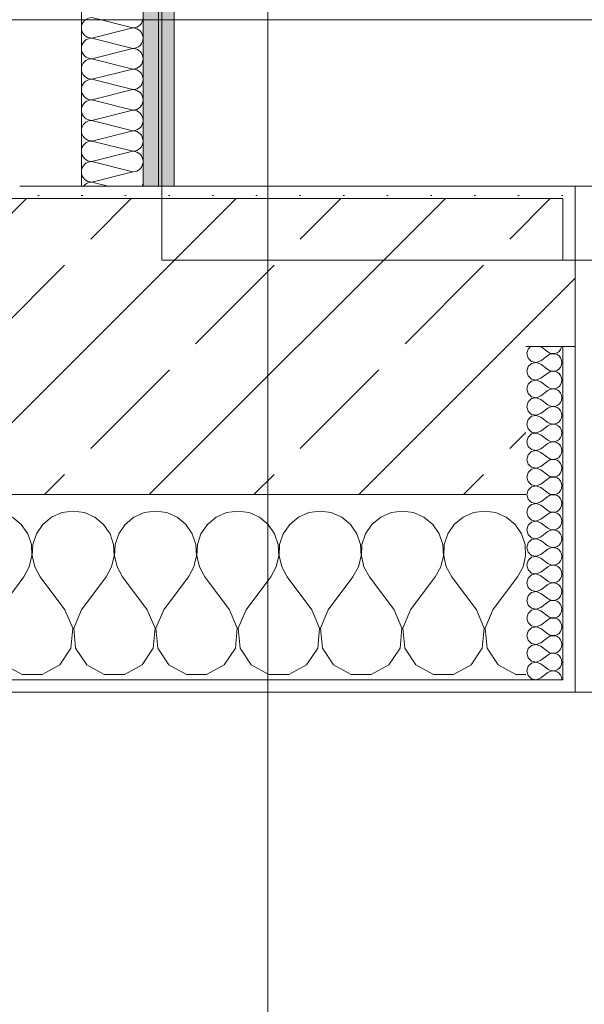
# Model space of a CAD drawing. Header units: metres. Extents: x -3.6 to 84.5, y -11 to 16.8.
# Tile 213 of 256: x 40.29 to 40.747, y -0.408 to 0.39. Entities that reach past the tile are written whole.
import ezdxf

# ---------------------------------------------------------------- set-up
doc = ezdxf.new("R2010")
doc.units = ezdxf.units.M
doc.header["$MEASUREMENT"] = 0
for name, color, linetype in [('154 - Bemaßung_ Beschriftung.Ausbau - Deckenspiegel', 7, 'Continuous'), ('604 - Struktur.Wand Aussen', 7, 'Continuous'), ('607 - Struktur.Stütze', 7, 'Continuous'), ('608 - Struktur.Träger', 7, 'Continuous'), ('Neubau_401 - Zone.Raum_ Raumbegrenzung_ Whg.', 7, 'Continuous'), ('Neubau_606 - Struktur.Wand Innen Ausbau', 7, 'Continuous'), ('Neubau_653 - Abdeckung.TB Verkofferung', 7, 'Continuous')]:
    doc.layers.add(name, color=color, linetype=linetype)
doc.styles.add('ERSTELLTER_STIL_2', font='txt')
doc.dimstyles.new('ERSTELLTER_STIL__2', dxfattribs={"dimtxt": 0.1, "dimasz": 0.0532, "dimexe": 0.18, "dimexo": 0.0625, "dimgap": 0, "dimtad": 1, "dimtih": 1, "dimtoh": 1, "dimzin": 0, "dimdsep": 46, "dimtxsty": 'ERSTELLTER_STIL_2', "dimblk": 'ARROWHEAD_2', "dimblk1": 'ARROWHEAD_2', "dimblk2": 'ARROWHEAD_2', "dimcen": 0.09, "dimse1": 1, "dimse2": 1, "dimclrd": 7, "dimclre": 7, "dimclrt": 7, "dimazin": 0, "dimtfac": 1, "dimtdec": 4, "dimtmove": 0, "dimatfit": 3, "dimfxl": 1, "dimtolj": 1, "dimtzin": 0, "dimarcsym": 0})
pattern_1 = [(45, (0, 0), (-0.01767767, 0.01767767), [0, -0.025])]
pattern_2 = [(0, (0, 0), (0, 0.08660254), [0, -0.05]), (0, (0.025, 0.0433), (0, 0.08660254), [0, -0.05])]

# ---------------------------------------------------------------- blocks, each defined once
blk = doc.blocks.new('*X6')
at = {"layer": 'Neubau_606 - Struktur.Wand Innen Ausbau', "color": 7, "linetype": 'Continuous', "lineweight": 5}
for p, q in [((40.38166, 0.38332), (40.34833, 0.39165)), ((40.38166, 0.38332), (40.34833, 0.37499)), ((40.38166, 0.36665), (40.34833, 0.37499)), ((40.38166, 0.36665), (40.34833, 0.35832)), ((40.38166, 0.34999), (40.34833, 0.35832)), ((40.38166, 0.34999), (40.34833, 0.34165)), ((40.38166, 0.33332), (40.34833, 0.34165)), ((40.38166, 0.33332), (40.34833, 0.32499)), ((40.38166, 0.31665), (40.34833, 0.32499)), ((40.38166, 0.31665), (40.34833, 0.30832)), ((40.38166, 0.29999), (40.34833, 0.30832)), ((40.38166, 0.29999), (40.34833, 0.29165)), ((40.38166, 0.28332), (40.34833, 0.29165)), ((40.38166, 0.28332), (40.34833, 0.27499)), ((40.38166, 0.26665), (40.34833, 0.27499)), ((40.38166, 0.26665), (40.34833, 0.25832)), ((40.36161, 0.255), (40.34833, 0.25832))]:
    blk.add_line(p, q, dxfattribs=at)
for centre, start, end in [((40.34833, 0.38332), 89.99998, 179.99998), ((40.38166, 0.39165), 269.99998, 359.99998), ((40.34833, 0.38332), 179.99998, 269.99998), ((40.38166, 0.37499), 359.99998, 89.99998), ((40.34833, 0.36665), 89.99998, 179.99998), ((40.38166, 0.37499), 269.99998, 359.99998), ((40.34833, 0.36665), 179.99998, 269.99998), ((40.38166, 0.35832), 359.99998, 89.99998), ((40.34833, 0.34999), 89.99998, 179.99998), ((40.38166, 0.35832), 269.99998, 359.99998), ((40.34833, 0.34999), 179.99998, 269.99998), ((40.38166, 0.34165), 359.99998, 89.99998), ((40.34833, 0.33332), 89.99998, 179.99998), ((40.38166, 0.34165), 269.99998, 359.99998), ((40.34833, 0.33332), 179.99998, 269.99998), ((40.38166, 0.32499), 359.99998, 89.99998), ((40.34833, 0.31665), 89.99998, 179.99998), ((40.38166, 0.32499), 269.99998, 359.99998), ((40.34833, 0.31665), 179.99998, 269.99998), ((40.38166, 0.30832), 359.99998, 89.99998), ((40.34833, 0.29999), 89.99998, 179.99998), ((40.38166, 0.30832), 269.99998, 359.99998), ((40.34833, 0.29999), 179.99998, 269.99998), ((40.38166, 0.29165), 359.99998, 89.99998), ((40.34833, 0.28332), 89.99998, 179.99998), ((40.38166, 0.29165), 269.99998, 359.99998), ((40.34833, 0.28332), 179.99998, 269.99998), ((40.38166, 0.27499), 359.99998, 89.99998), ((40.34833, 0.26665), 89.99998, 179.99998), ((40.38166, 0.27499), 269.99998, 359.99998), ((40.34833, 0.26665), 179.99998, 269.99998), ((40.34833, 0.24999), 89.99998, 143.02354), ((40.38166, 0.25832), 336.51482, 359.99998)]:
    blk.add_arc(centre, 0.00833, start, end, dxfattribs=at)
blk = doc.blocks.new('*X97')
at = {"layer": '604 - Struktur.Wand Aussen', "color": 7, "linetype": 'Continuous', "lineweight": 5}
for p, q in [((40.29127, -0.01918), (40.28419, -0.01331)), ((40.31581, -0.01331), (40.30873, -0.01918)), ((40.32422, -0.0096), (40.31581, -0.01331)), ((40.33333, -0.00833), (40.32422, -0.0096)), ((40.34244, -0.0096), (40.33333, -0.00833)), ((40.35086, -0.01331), (40.34244, -0.0096)), ((40.35794, -0.01918), (40.35086, -0.01331)), ((40.38248, -0.01331), (40.37539, -0.01918)), ((40.39089, -0.0096), (40.38248, -0.01331)), ((40.4, -0.00833), (40.39089, -0.0096)), ((40.40911, -0.0096), (40.4, -0.00833)), ((40.41752, -0.01331), (40.40911, -0.0096)), ((40.42461, -0.01918), (40.41752, -0.01331)), ((40.44914, -0.01331), (40.44206, -0.01918)), ((40.45756, -0.0096), (40.44914, -0.01331)), ((40.46667, -0.00833), (40.45756, -0.0096)), ((40.47578, -0.0096), (40.46667, -0.00833)), ((40.48419, -0.01331), (40.47578, -0.0096)), ((40.49127, -0.01918), (40.48419, -0.01331)), ((40.51581, -0.01331), (40.50873, -0.01918)), ((40.52422, -0.0096), (40.51581, -0.01331)), ((40.53333, -0.00833), (40.52422, -0.0096)), ((40.54244, -0.0096), (40.53333, -0.00833)), ((40.55086, -0.01331), (40.54244, -0.0096)), ((40.55794, -0.01918), (40.55086, -0.01331)), ((40.58248, -0.01331), (40.57539, -0.01918)), ((40.59089, -0.0096), (40.58248, -0.01331)), ((40.6, -0.00833), (40.59089, -0.0096)), ((40.60911, -0.0096), (40.6, -0.00833)), ((40.61752, -0.01331), (40.60911, -0.0096)), ((40.62461, -0.01918), (40.61752, -0.01331)), ((40.64914, -0.01331), (40.64206, -0.01918)), ((40.65756, -0.0096), (40.64914, -0.01331)), ((40.66667, -0.00833), (40.65756, -0.0096)), ((40.67578, -0.0096), (40.66667, -0.00833)), ((40.68419, -0.01331), (40.67578, -0.0096)), ((40.69127, -0.01918), (40.68419, -0.01331)), ((40.29648, -0.02676), (40.29127, -0.01918)), ((40.30873, -0.01918), (40.30352, -0.02676)), ((40.36315, -0.02676), (40.35794, -0.01918)), ((40.37539, -0.01918), (40.37019, -0.02676)), ((40.42981, -0.02676), (40.42461, -0.01918)), ((40.44206, -0.01918), (40.43685, -0.02676)), ((40.49648, -0.02676), (40.49127, -0.01918)), ((40.50873, -0.01918), (40.50352, -0.02676)), ((40.56315, -0.02676), (40.55794, -0.01918)), ((40.57539, -0.01918), (40.57019, -0.02676)), ((40.62981, -0.02676), (40.62461, -0.01918)), ((40.64206, -0.01918), (40.63685, -0.02676)), ((40.69648, -0.02676), (40.69127, -0.01918)), ((40.29942, -0.03547), (40.29648, -0.02676)), ((40.30352, -0.02676), (40.30058, -0.03547)), ((40.36609, -0.03547), (40.36315, -0.02676)), ((40.37019, -0.02676), (40.36725, -0.03547)), ((40.43275, -0.03547), (40.42981, -0.02676)), ((40.43685, -0.02676), (40.43391, -0.03547)), ((40.49942, -0.03547), (40.49648, -0.02676)), ((40.50352, -0.02676), (40.50058, -0.03547)), ((40.56609, -0.03547), (40.56315, -0.02676)), ((40.57019, -0.02676), (40.56725, -0.03547)), ((40.63275, -0.03547), (40.62981, -0.02676)), ((40.63685, -0.02676), (40.63391, -0.03547)), ((40.69942, -0.03547), (40.69648, -0.02676)), ((40.29987, -0.04466), (40.29942, -0.03547)), ((40.30058, -0.03547), (40.30013, -0.04466)), ((40.36653, -0.04466), (40.36609, -0.03547)), ((40.36725, -0.03547), (40.3668, -0.04466)), ((40.4332, -0.04466), (40.43275, -0.03547)), ((40.43391, -0.03547), (40.43347, -0.04466)), ((40.49987, -0.04466), (40.49942, -0.03547)), ((40.50058, -0.03547), (40.50013, -0.04466)), ((40.56653, -0.04466), (40.56609, -0.03547)), ((40.56725, -0.03547), (40.5668, -0.04466)), ((40.6332, -0.04466), (40.63275, -0.03547)), ((40.63391, -0.03547), (40.63347, -0.04466)), ((40.69987, -0.04466), (40.69942, -0.03547)), ((40.29778, -0.05362), (40.29987, -0.04466)), ((40.30013, -0.04466), (40.30222, -0.05362)), ((40.36445, -0.05362), (40.36653, -0.04466)), ((40.3668, -0.04466), (40.36888, -0.05362)), ((40.43112, -0.05362), (40.4332, -0.04466)), ((40.43347, -0.04466), (40.43555, -0.05362)), ((40.49778, -0.05362), (40.49987, -0.04466)), ((40.50013, -0.04466), (40.50222, -0.05362)), ((40.56445, -0.05362), (40.56653, -0.04466)), ((40.5668, -0.04466), (40.56888, -0.05362)), ((40.63112, -0.05362), (40.6332, -0.04466)), ((40.63347, -0.04466), (40.63555, -0.05362)), ((40.69778, -0.05362), (40.69987, -0.04466)), ((40.29333, -0.06167), (40.29778, -0.05362)), ((40.30222, -0.05362), (40.30667, -0.06167)), ((40.36, -0.06167), (40.36445, -0.05362)), ((40.36888, -0.05362), (40.37333, -0.06167)), ((40.42667, -0.06167), (40.43112, -0.05362)), ((40.43555, -0.05362), (40.44, -0.06167)), ((40.49333, -0.06167), (40.49778, -0.05362)), ((40.50222, -0.05362), (40.50667, -0.06167)), ((40.56, -0.06167), (40.56445, -0.05362)), ((40.56888, -0.05362), (40.57333, -0.06167)), ((40.62667, -0.06167), (40.63112, -0.05362)), ((40.63555, -0.05362), (40.64, -0.06167)), ((40.69333, -0.06167), (40.69778, -0.05362)), ((40.27333, -0.08833), (40.29333, -0.06167)), ((40.32667, -0.08833), (40.30667, -0.06167)), ((40.34, -0.08833), (40.36, -0.06167)), ((40.39333, -0.08833), (40.37333, -0.06167)), ((40.40667, -0.08833), (40.42667, -0.06167)), ((40.46, -0.08833), (40.44, -0.06167)), ((40.47333, -0.08833), (40.49333, -0.06167)), ((40.52667, -0.08833), (40.50667, -0.06167)), ((40.54, -0.08833), (40.56, -0.06167)), ((40.59333, -0.08833), (40.57333, -0.06167)), ((40.60667, -0.08833), (40.62667, -0.06167)), ((40.66, -0.08833), (40.64, -0.06167)), ((40.67333, -0.08833), (40.69333, -0.06167)), ((40.33295, -0.1033), (40.32667, -0.08833)), ((40.34, -0.08833), (40.33371, -0.1033)), ((40.39962, -0.1033), (40.39333, -0.08833)), ((40.40667, -0.08833), (40.40038, -0.1033)), ((40.46629, -0.1033), (40.46, -0.08833)), ((40.47333, -0.08833), (40.46705, -0.1033)), ((40.53295, -0.1033), (40.52667, -0.08833)), ((40.54, -0.08833), (40.53371, -0.1033)), ((40.59962, -0.1033), (40.59333, -0.08833)), ((40.60667, -0.08833), (40.60038, -0.1033)), ((40.66629, -0.1033), (40.66, -0.08833)), ((40.67333, -0.08833), (40.66705, -0.1033)), ((40.33142, -0.11947), (40.33295, -0.1033)), ((40.33371, -0.1033), (40.33525, -0.11947)), ((40.39808, -0.11947), (40.39962, -0.1033)), ((40.40038, -0.1033), (40.40192, -0.11947)), ((40.46475, -0.11947), (40.46629, -0.1033)), ((40.46705, -0.1033), (40.46858, -0.11947)), ((40.53142, -0.11947), (40.53295, -0.1033)), ((40.53371, -0.1033), (40.53525, -0.11947)), ((40.59808, -0.11947), (40.59962, -0.1033)), ((40.60038, -0.1033), (40.60192, -0.11947)), ((40.66475, -0.11947), (40.66629, -0.1033)), ((40.66705, -0.1033), (40.66858, -0.11947)), ((40.32243, -0.13299), (40.33142, -0.11947)), ((40.33525, -0.11947), (40.34424, -0.13299)), ((40.3891, -0.13299), (40.39808, -0.11947)), ((40.40192, -0.11947), (40.4109, -0.13299)), ((40.45576, -0.13299), (40.46475, -0.11947)), ((40.46858, -0.11947), (40.47757, -0.13299)), ((40.52243, -0.13299), (40.53142, -0.11947)), ((40.53525, -0.11947), (40.54424, -0.13299)), ((40.5891, -0.13299), (40.59808, -0.11947)), ((40.60192, -0.11947), (40.6109, -0.13299)), ((40.65576, -0.13299), (40.66475, -0.11947)), ((40.66858, -0.11947), (40.67757, -0.13299)), ((40.27757, -0.13299), (40.29188, -0.14066)), ((40.30812, -0.14066), (40.32243, -0.13299)), ((40.34424, -0.13299), (40.35855, -0.14066)), ((40.37479, -0.14066), (40.3891, -0.13299)), ((40.4109, -0.13299), (40.42521, -0.14066)), ((40.44145, -0.14066), (40.45576, -0.13299)), ((40.47757, -0.13299), (40.49188, -0.14066)), ((40.50812, -0.14066), (40.52243, -0.13299)), ((40.54424, -0.13299), (40.55855, -0.14066)), ((40.57479, -0.14066), (40.5891, -0.13299)), ((40.6109, -0.13299), (40.62521, -0.14066)), ((40.64145, -0.14066), (40.65576, -0.13299)), ((40.67757, -0.13299), (40.69188, -0.14066)), ((40.29188, -0.14066), (40.30812, -0.14066)), ((40.35855, -0.14066), (40.37479, -0.14066)), ((40.42521, -0.14066), (40.44145, -0.14066)), ((40.49188, -0.14066), (40.50812, -0.14066)), ((40.55855, -0.14066), (40.57479, -0.14066)), ((40.62521, -0.14066), (40.64145, -0.14066)), ((40.69188, -0.14066), (40.7, -0.14066))]:
    blk.add_line(p, q, dxfattribs=at)
blk = doc.blocks.new('*X109')
at = {"layer": '604 - Struktur.Wand Aussen', "color": 7, "linetype": 'Continuous', "lineweight": 5}
for p, q in [((40.70178, 0.12304), (40.70071, 0.11929)), ((40.70392, 0.125), (40.70178, 0.12304)), ((40.71214, 0.125), (40.71786, 0.12071)), ((40.71786, 0.12071), (40.71958, 0.11976)), ((40.71958, 0.11976), (40.7215, 0.11931)), ((40.72347, 0.11941), (40.72534, 0.12004)), ((40.72534, 0.12004), (40.72696, 0.12116)), ((40.72696, 0.12116), (40.72822, 0.12267)), ((40.72822, 0.12267), (40.72901, 0.12448)), ((40.72901, 0.12448), (40.72909, 0.125)), ((40.70071, 0.11929), (40.70178, 0.11553)), ((40.70178, 0.11553), (40.70466, 0.1129)), ((40.70466, 0.1129), (40.7085, 0.11217)), ((40.7085, 0.11211), (40.70466, 0.11139)), ((40.7085, 0.11217), (40.71214, 0.11357)), ((40.71214, 0.11071), (40.7085, 0.11211)), ((40.71214, 0.11357), (40.71786, 0.11786)), ((40.71958, 0.11881), (40.71786, 0.11786)), ((40.7215, 0.11926), (40.71958, 0.11881)), ((40.7215, 0.11931), (40.72347, 0.11941)), ((40.72347, 0.11916), (40.7215, 0.11926)), ((40.72534, 0.11853), (40.72347, 0.11916)), ((40.72696, 0.11742), (40.72534, 0.11853)), ((40.72822, 0.1159), (40.72696, 0.11742)), ((40.72901, 0.11409), (40.72822, 0.1159)), ((40.72929, 0.11214), (40.72901, 0.11409)), ((40.72901, 0.11019), (40.72929, 0.11214)), ((40.70178, 0.10876), (40.70071, 0.105)), ((40.70071, 0.105), (40.70178, 0.10124)), ((40.70466, 0.11139), (40.70178, 0.10876)), ((40.71214, 0.11071), (40.71786, 0.10643)), ((40.71786, 0.10643), (40.71958, 0.10547)), ((40.71958, 0.10453), (40.71786, 0.10357)), ((40.71958, 0.10547), (40.7215, 0.10503)), ((40.7215, 0.10497), (40.71958, 0.10453)), ((40.7215, 0.10503), (40.72347, 0.10512)), ((40.72347, 0.10488), (40.7215, 0.10497)), ((40.72347, 0.10512), (40.72534, 0.10575)), ((40.72534, 0.10425), (40.72347, 0.10488)), ((40.72534, 0.10575), (40.72696, 0.10687)), ((40.72696, 0.10313), (40.72534, 0.10425)), ((40.72696, 0.10687), (40.72822, 0.10839)), ((40.72822, 0.10839), (40.72901, 0.11019)), ((40.70178, 0.10124), (40.70466, 0.09861)), ((40.70466, 0.0971), (40.70178, 0.09447)), ((40.70466, 0.09861), (40.7085, 0.09789)), ((40.7085, 0.09783), (40.70466, 0.0971)), ((40.7085, 0.09789), (40.71214, 0.09929)), ((40.71214, 0.09643), (40.7085, 0.09783)), ((40.71214, 0.09929), (40.71786, 0.10357)), ((40.71214, 0.09643), (40.71786, 0.09214)), ((40.72822, 0.10161), (40.72696, 0.10313)), ((40.72901, 0.09981), (40.72822, 0.10161)), ((40.72822, 0.0941), (40.72901, 0.09591)), ((40.72929, 0.09786), (40.72901, 0.09981)), ((40.72901, 0.09591), (40.72929, 0.09786)), ((40.70178, 0.09447), (40.70071, 0.09071)), ((40.70071, 0.09071), (40.70178, 0.08696)), ((40.71214, 0.085), (40.71786, 0.08929)), ((40.71786, 0.09214), (40.71958, 0.09119)), ((40.71958, 0.09024), (40.71786, 0.08929)), ((40.71958, 0.09119), (40.7215, 0.09074)), ((40.7215, 0.09069), (40.71958, 0.09024)), ((40.7215, 0.09074), (40.72347, 0.09084)), ((40.72347, 0.09059), (40.7215, 0.09069)), ((40.72347, 0.09084), (40.72534, 0.09147)), ((40.72534, 0.08996), (40.72347, 0.09059)), ((40.72534, 0.09147), (40.72696, 0.09258)), ((40.72696, 0.08884), (40.72534, 0.08996)), ((40.72696, 0.09258), (40.72822, 0.0941)), ((40.72822, 0.08733), (40.72696, 0.08884)), ((40.70178, 0.08018), (40.70071, 0.07643)), ((40.70178, 0.08696), (40.70466, 0.08433)), ((40.70466, 0.08282), (40.70178, 0.08018)), ((40.70466, 0.08433), (40.7085, 0.0836)), ((40.7085, 0.08354), (40.70466, 0.08282)), ((40.7085, 0.0836), (40.71214, 0.085)), ((40.71214, 0.08214), (40.7085, 0.08354)), ((40.71214, 0.08214), (40.71786, 0.07786)), ((40.72696, 0.0783), (40.72822, 0.07982)), ((40.72901, 0.08552), (40.72822, 0.08733)), ((40.72822, 0.07982), (40.72901, 0.08162)), ((40.72929, 0.08357), (40.72901, 0.08552)), ((40.72901, 0.08162), (40.72929, 0.08357)), ((40.70071, 0.07643), (40.70178, 0.07267)), ((40.70178, 0.07267), (40.70466, 0.07004)), ((40.71214, 0.07071), (40.71786, 0.075)), ((40.71786, 0.07786), (40.71958, 0.0769)), ((40.71958, 0.07595), (40.71786, 0.075)), ((40.71958, 0.0769), (40.7215, 0.07646)), ((40.7215, 0.0764), (40.71958, 0.07595)), ((40.7215, 0.07646), (40.72347, 0.07655)), ((40.72347, 0.0763), (40.7215, 0.0764)), ((40.72347, 0.07655), (40.72534, 0.07718)), ((40.72534, 0.07567), (40.72347, 0.0763)), ((40.72534, 0.07718), (40.72696, 0.0783)), ((40.72696, 0.07456), (40.72534, 0.07567)), ((40.72822, 0.07304), (40.72696, 0.07456)), ((40.72901, 0.07124), (40.72822, 0.07304)), ((40.70178, 0.0659), (40.70071, 0.06214)), ((40.70466, 0.06853), (40.70178, 0.0659)), ((40.70466, 0.07004), (40.7085, 0.06931)), ((40.7085, 0.06926), (40.70466, 0.06853)), ((40.7085, 0.06931), (40.71214, 0.07071)), ((40.71214, 0.06786), (40.7085, 0.06926)), ((40.71214, 0.06786), (40.71786, 0.06357)), ((40.72534, 0.0629), (40.72696, 0.06401)), ((40.72696, 0.06401), (40.72822, 0.06553)), ((40.72822, 0.06553), (40.72901, 0.06733)), ((40.72929, 0.06929), (40.72901, 0.07124)), ((40.72901, 0.06733), (40.72929, 0.06929)), ((40.70071, 0.06214), (40.70178, 0.05839)), ((40.70178, 0.05839), (40.70466, 0.05575)), ((40.7085, 0.05503), (40.71214, 0.05643)), ((40.71214, 0.05643), (40.71786, 0.06071)), ((40.71786, 0.06357), (40.71958, 0.06262)), ((40.71958, 0.06167), (40.71786, 0.06071)), ((40.71958, 0.06262), (40.7215, 0.06217)), ((40.7215, 0.06211), (40.71958, 0.06167)), ((40.7215, 0.06217), (40.72347, 0.06227)), ((40.72347, 0.06202), (40.7215, 0.06211)), ((40.72347, 0.06227), (40.72534, 0.0629)), ((40.72534, 0.06139), (40.72347, 0.06202)), ((40.72696, 0.06027), (40.72534, 0.06139)), ((40.72822, 0.05876), (40.72696, 0.06027)), ((40.72901, 0.05695), (40.72822, 0.05876)), ((40.72929, 0.055), (40.72901, 0.05695)), ((40.70178, 0.05161), (40.70071, 0.04786)), ((40.70466, 0.05425), (40.70178, 0.05161)), ((40.70466, 0.05575), (40.7085, 0.05503)), ((40.7085, 0.05497), (40.70466, 0.05425)), ((40.71214, 0.05357), (40.7085, 0.05497)), ((40.71214, 0.05357), (40.71786, 0.04929)), ((40.71786, 0.04929), (40.71958, 0.04833)), ((40.71958, 0.04833), (40.7215, 0.04789)), ((40.7215, 0.04789), (40.72347, 0.04798)), ((40.72347, 0.04798), (40.72534, 0.04861)), ((40.72534, 0.04861), (40.72696, 0.04973)), ((40.72696, 0.04973), (40.72822, 0.05124)), ((40.72822, 0.05124), (40.72901, 0.05305)), ((40.72901, 0.05305), (40.72929, 0.055)), ((40.70071, 0.04786), (40.70178, 0.0441)), ((40.70178, 0.0441), (40.70466, 0.04147)), ((40.70466, 0.03996), (40.70178, 0.03733)), ((40.70466, 0.04147), (40.7085, 0.04074)), ((40.7085, 0.04069), (40.70466, 0.03996)), ((40.7085, 0.04074), (40.71214, 0.04214)), ((40.71214, 0.03929), (40.7085, 0.04069)), ((40.71214, 0.04214), (40.71786, 0.04643)), ((40.71958, 0.04738), (40.71786, 0.04643)), ((40.7215, 0.04783), (40.71958, 0.04738)), ((40.72347, 0.04773), (40.7215, 0.04783)), ((40.72534, 0.0471), (40.72347, 0.04773)), ((40.72696, 0.04599), (40.72534, 0.0471)), ((40.72822, 0.04447), (40.72696, 0.04599)), ((40.72901, 0.04267), (40.72822, 0.04447)), ((40.72929, 0.04071), (40.72901, 0.04267)), ((40.72901, 0.03876), (40.72929, 0.04071)), ((40.70178, 0.03733), (40.70071, 0.03357)), ((40.70071, 0.03357), (40.70178, 0.02982)), ((40.71214, 0.03929), (40.71786, 0.035)), ((40.71214, 0.02786), (40.71786, 0.03214)), ((40.71786, 0.035), (40.71958, 0.03405)), ((40.71958, 0.0331), (40.71786, 0.03214)), ((40.71958, 0.03405), (40.7215, 0.0336)), ((40.7215, 0.03354), (40.71958, 0.0331)), ((40.7215, 0.0336), (40.72347, 0.0337)), ((40.72347, 0.03345), (40.7215, 0.03354)), ((40.72347, 0.0337), (40.72534, 0.03433)), ((40.72534, 0.03282), (40.72347, 0.03345)), ((40.72534, 0.03433), (40.72696, 0.03544)), ((40.72696, 0.0317), (40.72534, 0.03282)), ((40.72696, 0.03544), (40.72822, 0.03696)), ((40.72822, 0.03696), (40.72901, 0.03876)), ((40.70178, 0.02982), (40.70466, 0.02718)), ((40.70466, 0.02567), (40.70178, 0.02304)), ((40.70466, 0.02718), (40.7085, 0.02646)), ((40.7085, 0.0264), (40.70466, 0.02567)), ((40.7085, 0.02646), (40.71214, 0.02786)), ((40.71214, 0.025), (40.7085, 0.0264)), ((40.71214, 0.025), (40.71786, 0.02071)), ((40.72822, 0.03018), (40.72696, 0.0317)), ((40.72901, 0.02838), (40.72822, 0.03018)), ((40.72822, 0.02267), (40.72901, 0.02448)), ((40.72929, 0.02643), (40.72901, 0.02838)), ((40.72901, 0.02448), (40.72929, 0.02643)), ((40.70178, 0.02304), (40.70071, 0.01929)), ((40.70071, 0.01929), (40.70178, 0.01553)), ((40.71214, 0.01357), (40.71786, 0.01786)), ((40.71786, 0.02071), (40.71958, 0.01976)), ((40.71958, 0.01881), (40.71786, 0.01786)), ((40.71958, 0.01976), (40.7215, 0.01931)), ((40.7215, 0.01926), (40.71958, 0.01881)), ((40.7215, 0.01931), (40.72347, 0.01941)), ((40.72347, 0.01916), (40.7215, 0.01926)), ((40.72347, 0.01941), (40.72534, 0.02004)), ((40.72534, 0.01853), (40.72347, 0.01916)), ((40.72534, 0.02004), (40.72696, 0.02116)), ((40.72696, 0.01742), (40.72534, 0.01853)), ((40.72696, 0.02116), (40.72822, 0.02267)), ((40.72822, 0.0159), (40.72696, 0.01742)), ((40.70178, 0.00876), (40.70071, 0.005)), ((40.70178, 0.01553), (40.70466, 0.0129)), ((40.70466, 0.01139), (40.70178, 0.00876)), ((40.70466, 0.0129), (40.7085, 0.01217)), ((40.7085, 0.01211), (40.70466, 0.01139)), ((40.7085, 0.01217), (40.71214, 0.01357)), ((40.71214, 0.01071), (40.7085, 0.01211)), ((40.71214, 0.01071), (40.71786, 0.00643)), ((40.72696, 0.00687), (40.72822, 0.00839)), ((40.72901, 0.01409), (40.72822, 0.0159)), ((40.72822, 0.00839), (40.72901, 0.01019)), ((40.72929, 0.01214), (40.72901, 0.01409)), ((40.72901, 0.01019), (40.72929, 0.01214)), ((40.70071, 0.005), (40.70178, 0.00124)), ((40.70178, 0.00124), (40.70466, -0.00139)), ((40.71214, -0.00071), (40.71786, 0.00357)), ((40.71786, 0.00643), (40.71958, 0.00547)), ((40.71958, 0.00453), (40.71786, 0.00357)), ((40.71958, 0.00547), (40.7215, 0.00503)), ((40.7215, 0.00497), (40.71958, 0.00453)), ((40.7215, 0.00503), (40.72347, 0.00512)), ((40.72347, 0.00488), (40.7215, 0.00497)), ((40.72347, 0.00512), (40.72534, 0.00575)), ((40.72534, 0.00425), (40.72347, 0.00488)), ((40.72534, 0.00575), (40.72696, 0.00687)), ((40.72696, 0.00313), (40.72534, 0.00425)), ((40.72822, 0.00161), (40.72696, 0.00313)), ((40.72901, -0.00019), (40.72822, 0.00161)), ((40.70178, -0.00553), (40.70071, -0.00929)), ((40.70466, -0.0029), (40.70178, -0.00553)), ((40.70466, -0.00139), (40.7085, -0.00211)), ((40.7085, -0.00217), (40.70466, -0.0029)), ((40.7085, -0.00211), (40.71214, -0.00071)), ((40.71214, -0.00357), (40.7085, -0.00217)), ((40.71214, -0.00357), (40.71786, -0.00786)), ((40.71786, -0.00786), (40.71958, -0.00881)), ((40.72534, -0.00853), (40.72696, -0.00742)), ((40.72696, -0.00742), (40.72822, -0.0059)), ((40.72822, -0.0059), (40.72901, -0.00409)), ((40.72929, -0.00214), (40.72901, -0.00019)), ((40.72901, -0.00409), (40.72929, -0.00214)), ((40.70071, -0.00929), (40.70178, -0.01304)), ((40.70178, -0.01304), (40.70466, -0.01567)), ((40.70466, -0.01567), (40.7085, -0.0164)), ((40.7085, -0.0164), (40.71214, -0.015)), ((40.71214, -0.015), (40.71786, -0.01071)), ((40.71958, -0.00976), (40.71786, -0.01071)), ((40.71958, -0.00881), (40.7215, -0.00926)), ((40.7215, -0.00931), (40.71958, -0.00976)), ((40.7215, -0.00926), (40.72347, -0.00916)), ((40.72347, -0.00941), (40.7215, -0.00931)), ((40.72347, -0.00916), (40.72534, -0.00853)), ((40.72534, -0.01004), (40.72347, -0.00941)), ((40.72696, -0.01116), (40.72534, -0.01004)), ((40.72822, -0.01267), (40.72696, -0.01116)), ((40.72901, -0.01448), (40.72822, -0.01267)), ((40.72929, -0.01643), (40.72901, -0.01448)), ((40.70178, -0.01982), (40.70071, -0.02357)), ((40.70071, -0.02357), (40.70178, -0.02733)), ((40.70466, -0.01718), (40.70178, -0.01982)), ((40.7085, -0.01646), (40.70466, -0.01718)), ((40.71214, -0.01786), (40.7085, -0.01646)), ((40.71214, -0.01786), (40.71786, -0.02214)), ((40.71786, -0.02214), (40.71958, -0.0231)), ((40.71958, -0.0231), (40.7215, -0.02354)), ((40.7215, -0.0236), (40.71958, -0.02405)), ((40.7215, -0.02354), (40.72347, -0.02345)), ((40.72347, -0.0237), (40.7215, -0.0236)), ((40.72347, -0.02345), (40.72534, -0.02282)), ((40.72534, -0.02433), (40.72347, -0.0237)), ((40.72534, -0.02282), (40.72696, -0.0217)), ((40.72696, -0.0217), (40.72822, -0.02018)), ((40.72822, -0.02018), (40.72901, -0.01838)), ((40.72901, -0.01838), (40.72929, -0.01643)), ((40.70178, -0.02733), (40.70466, -0.02996)), ((40.70466, -0.03147), (40.70178, -0.0341)), ((40.70466, -0.02996), (40.7085, -0.03069)), ((40.7085, -0.03074), (40.70466, -0.03147)), ((40.7085, -0.03069), (40.71214, -0.02929)), ((40.71214, -0.03214), (40.7085, -0.03074)), ((40.71214, -0.02929), (40.71786, -0.025)), ((40.71958, -0.02405), (40.71786, -0.025)), ((40.72696, -0.02544), (40.72534, -0.02433)), ((40.72822, -0.02696), (40.72696, -0.02544)), ((40.72901, -0.02876), (40.72822, -0.02696)), ((40.72929, -0.03071), (40.72901, -0.02876)), ((40.72901, -0.03267), (40.72929, -0.03071)), ((40.70178, -0.0341), (40.70071, -0.03786)), ((40.70071, -0.03786), (40.70178, -0.04161)), ((40.71214, -0.03214), (40.71786, -0.03643)), ((40.71214, -0.04357), (40.71786, -0.03929)), ((40.71786, -0.03643), (40.71958, -0.03738)), ((40.71958, -0.03833), (40.71786, -0.03929)), ((40.71958, -0.03738), (40.7215, -0.03783)), ((40.7215, -0.03789), (40.71958, -0.03833)), ((40.7215, -0.03783), (40.72347, -0.03773)), ((40.72347, -0.03798), (40.7215, -0.03789)), ((40.72347, -0.03773), (40.72534, -0.0371)), ((40.72534, -0.03861), (40.72347, -0.03798)), ((40.72534, -0.0371), (40.72696, -0.03599)), ((40.72696, -0.03973), (40.72534, -0.03861)), ((40.72696, -0.03599), (40.72822, -0.03447)), ((40.72822, -0.04124), (40.72696, -0.03973)), ((40.72822, -0.03447), (40.72901, -0.03267)), ((40.70178, -0.04161), (40.70466, -0.04425)), ((40.70466, -0.04575), (40.70178, -0.04839)), ((40.70466, -0.04425), (40.7085, -0.04497)), ((40.7085, -0.04503), (40.70466, -0.04575)), ((40.7085, -0.04497), (40.71214, -0.04357)), ((40.71214, -0.04643), (40.7085, -0.04503)), ((40.71214, -0.04643), (40.71786, -0.05071)), ((40.72901, -0.04305), (40.72822, -0.04124)), ((40.72822, -0.04876), (40.72901, -0.04695)), ((40.72929, -0.045), (40.72901, -0.04305)), ((40.72901, -0.04695), (40.72929, -0.045)), ((40.70178, -0.04839), (40.70071, -0.05214)), ((40.70071, -0.05214), (40.70178, -0.0559)), ((40.71214, -0.05786), (40.71786, -0.05357)), ((40.71786, -0.05071), (40.71958, -0.05167)), ((40.71958, -0.05262), (40.71786, -0.05357)), ((40.71958, -0.05167), (40.7215, -0.05211)), ((40.7215, -0.05217), (40.71958, -0.05262)), ((40.7215, -0.05211), (40.72347, -0.05202)), ((40.72347, -0.05227), (40.7215, -0.05217)), ((40.72347, -0.05202), (40.72534, -0.05139)), ((40.72534, -0.0529), (40.72347, -0.05227)), ((40.72534, -0.05139), (40.72696, -0.05027)), ((40.72696, -0.05401), (40.72534, -0.0529)), ((40.72696, -0.05027), (40.72822, -0.04876)), ((40.72822, -0.05553), (40.72696, -0.05401)), ((40.72901, -0.05733), (40.72822, -0.05553)), ((40.70178, -0.06267), (40.70071, -0.06643)), ((40.70178, -0.0559), (40.70466, -0.05853)), ((40.70466, -0.06004), (40.70178, -0.06267)), ((40.70466, -0.05853), (40.7085, -0.05926)), ((40.7085, -0.05931), (40.70466, -0.06004)), ((40.7085, -0.05926), (40.71214, -0.05786)), ((40.71214, -0.06071), (40.7085, -0.05931)), ((40.71214, -0.06071), (40.71786, -0.065)), ((40.72696, -0.06456), (40.72822, -0.06304)), ((40.72822, -0.06304), (40.72901, -0.06124)), ((40.72929, -0.05929), (40.72901, -0.05733)), ((40.72901, -0.06124), (40.72929, -0.05929)), ((40.70071, -0.06643), (40.70178, -0.07018)), ((40.70178, -0.07018), (40.70466, -0.07282)), ((40.71214, -0.07214), (40.71786, -0.06786)), ((40.71786, -0.065), (40.71958, -0.06595)), ((40.71958, -0.0669), (40.71786, -0.06786)), ((40.71958, -0.06595), (40.7215, -0.0664)), ((40.7215, -0.06646), (40.71958, -0.0669)), ((40.7215, -0.0664), (40.72347, -0.0663)), ((40.72347, -0.06655), (40.7215, -0.06646)), ((40.72347, -0.0663), (40.72534, -0.06567)), ((40.72534, -0.06718), (40.72347, -0.06655)), ((40.72534, -0.06567), (40.72696, -0.06456)), ((40.72696, -0.0683), (40.72534, -0.06718)), ((40.72822, -0.06982), (40.72696, -0.0683)), ((40.72901, -0.07162), (40.72822, -0.06982)), ((40.72929, -0.07357), (40.72901, -0.07162)), ((40.70178, -0.07696), (40.70071, -0.08071)), ((40.70466, -0.07433), (40.70178, -0.07696)), ((40.70466, -0.07282), (40.7085, -0.07354)), ((40.7085, -0.0736), (40.70466, -0.07433)), ((40.7085, -0.07354), (40.71214, -0.07214)), ((40.71214, -0.075), (40.7085, -0.0736)), ((40.71214, -0.075), (40.71786, -0.07929)), ((40.71786, -0.07929), (40.71958, -0.08024)), ((40.72534, -0.07996), (40.72696, -0.07884)), ((40.72696, -0.07884), (40.72822, -0.07733)), ((40.72822, -0.07733), (40.72901, -0.07552)), ((40.72901, -0.07552), (40.72929, -0.07357)), ((40.70071, -0.08071), (40.70178, -0.08447)), ((40.70178, -0.08447), (40.70466, -0.0871)), ((40.70466, -0.0871), (40.7085, -0.08783)), ((40.7085, -0.08783), (40.71214, -0.08643)), ((40.71214, -0.08643), (40.71786, -0.08214)), ((40.71958, -0.08119), (40.71786, -0.08214)), ((40.71958, -0.08024), (40.7215, -0.08069)), ((40.7215, -0.08074), (40.71958, -0.08119)), ((40.7215, -0.08069), (40.72347, -0.08059)), ((40.72347, -0.08084), (40.7215, -0.08074)), ((40.72347, -0.08059), (40.72534, -0.07996)), ((40.72534, -0.08147), (40.72347, -0.08084)), ((40.72696, -0.08258), (40.72534, -0.08147)), ((40.72822, -0.0841), (40.72696, -0.08258)), ((40.72901, -0.08591), (40.72822, -0.0841)), ((40.72929, -0.08786), (40.72901, -0.08591)), ((40.70178, -0.09124), (40.70071, -0.095)), ((40.70071, -0.095), (40.70178, -0.09876)), ((40.70466, -0.08861), (40.70178, -0.09124)), ((40.7085, -0.08789), (40.70466, -0.08861)), ((40.71214, -0.08929), (40.7085, -0.08789)), ((40.71214, -0.08929), (40.71786, -0.09357)), ((40.71786, -0.09357), (40.71958, -0.09453)), ((40.71958, -0.09547), (40.71786, -0.09643)), ((40.71958, -0.09453), (40.7215, -0.09497)), ((40.7215, -0.09503), (40.71958, -0.09547)), ((40.7215, -0.09497), (40.72347, -0.09488)), ((40.72347, -0.09512), (40.7215, -0.09503)), ((40.72347, -0.09488), (40.72534, -0.09425)), ((40.72534, -0.09575), (40.72347, -0.09512)), ((40.72534, -0.09425), (40.72696, -0.09313)), ((40.72696, -0.09687), (40.72534, -0.09575)), ((40.72696, -0.09313), (40.72822, -0.09161)), ((40.72822, -0.09161), (40.72901, -0.08981)), ((40.72901, -0.08981), (40.72929, -0.08786)), ((40.70178, -0.09876), (40.70466, -0.10139)), ((40.70466, -0.1029), (40.70178, -0.10553)), ((40.70466, -0.10139), (40.7085, -0.10211)), ((40.7085, -0.10217), (40.70466, -0.1029)), ((40.7085, -0.10211), (40.71214, -0.10071)), ((40.71214, -0.10357), (40.7085, -0.10217)), ((40.71214, -0.10071), (40.71786, -0.09643)), ((40.71214, -0.10357), (40.71786, -0.10786)), ((40.72822, -0.09839), (40.72696, -0.09687)), ((40.72901, -0.10019), (40.72822, -0.09839)), ((40.72929, -0.10214), (40.72901, -0.10019)), ((40.72901, -0.10409), (40.72929, -0.10214)), ((40.70178, -0.10553), (40.70071, -0.10929)), ((40.70071, -0.10929), (40.70178, -0.11304)), ((40.71214, -0.115), (40.71786, -0.11071)), ((40.71786, -0.10786), (40.71958, -0.10881)), ((40.71958, -0.10976), (40.71786, -0.11071)), ((40.71958, -0.10881), (40.7215, -0.10926)), ((40.7215, -0.10931), (40.71958, -0.10976)), ((40.7215, -0.10926), (40.72347, -0.10916)), ((40.72347, -0.10941), (40.7215, -0.10931)), ((40.72347, -0.10916), (40.72534, -0.10853)), ((40.72534, -0.11004), (40.72347, -0.10941)), ((40.72534, -0.10853), (40.72696, -0.10742)), ((40.72696, -0.11116), (40.72534, -0.11004)), ((40.72696, -0.10742), (40.72822, -0.1059)), ((40.72822, -0.11267), (40.72696, -0.11116)), ((40.72822, -0.1059), (40.72901, -0.10409)), ((40.70178, -0.11304), (40.70466, -0.11567)), ((40.70466, -0.11718), (40.70178, -0.11982)), ((40.70466, -0.11567), (40.7085, -0.1164)), ((40.7085, -0.11646), (40.70466, -0.11718)), ((40.7085, -0.1164), (40.71214, -0.115)), ((40.71214, -0.11786), (40.7085, -0.11646)), ((40.71214, -0.11786), (40.71786, -0.12214)), ((40.72901, -0.11448), (40.72822, -0.11267)), ((40.72822, -0.12018), (40.72901, -0.11838)), ((40.72929, -0.11643), (40.72901, -0.11448)), ((40.72901, -0.11838), (40.72929, -0.11643)), ((40.70178, -0.11982), (40.70071, -0.12357)), ((40.70071, -0.12357), (40.70178, -0.12733)), ((40.70178, -0.12733), (40.70466, -0.12996)), ((40.71214, -0.12929), (40.71786, -0.125)), ((40.71786, -0.12214), (40.71958, -0.1231)), ((40.71958, -0.12405), (40.71786, -0.125)), ((40.71958, -0.1231), (40.7215, -0.12354)), ((40.7215, -0.1236), (40.71958, -0.12405)), ((40.7215, -0.12354), (40.72347, -0.12345)), ((40.72347, -0.1237), (40.7215, -0.1236)), ((40.72347, -0.12345), (40.72534, -0.12282)), ((40.72534, -0.12433), (40.72347, -0.1237)), ((40.72534, -0.12282), (40.72696, -0.1217)), ((40.72696, -0.12544), (40.72534, -0.12433)), ((40.72696, -0.1217), (40.72822, -0.12018)), ((40.72822, -0.12696), (40.72696, -0.12544)), ((40.72901, -0.12876), (40.72822, -0.12696)), ((40.70178, -0.1341), (40.70071, -0.13786)), ((40.70466, -0.13147), (40.70178, -0.1341)), ((40.70466, -0.12996), (40.7085, -0.13069)), ((40.7085, -0.13074), (40.70466, -0.13147)), ((40.7085, -0.13069), (40.71214, -0.12929)), ((40.71214, -0.13214), (40.7085, -0.13074)), ((40.71214, -0.13214), (40.71786, -0.13643)), ((40.72696, -0.13599), (40.72822, -0.13447)), ((40.72822, -0.13447), (40.72901, -0.13267)), ((40.72929, -0.13071), (40.72901, -0.12876)), ((40.72901, -0.13267), (40.72929, -0.13071)), ((40.70071, -0.13786), (40.70178, -0.14161)), ((40.70178, -0.14161), (40.70466, -0.14425)), ((40.7085, -0.14497), (40.71214, -0.14357)), ((40.71214, -0.14357), (40.71786, -0.13929)), ((40.71786, -0.13643), (40.71958, -0.13738)), ((40.71958, -0.13833), (40.71786, -0.13929)), ((40.71958, -0.13738), (40.7215, -0.13783)), ((40.7215, -0.13789), (40.71958, -0.13833)), ((40.7215, -0.13783), (40.72347, -0.13773)), ((40.72347, -0.13798), (40.7215, -0.13789)), ((40.72347, -0.13773), (40.72534, -0.1371)), ((40.72534, -0.13861), (40.72347, -0.13798)), ((40.72534, -0.1371), (40.72696, -0.13599)), ((40.72696, -0.13973), (40.72534, -0.13861)), ((40.72822, -0.14124), (40.72696, -0.13973)), ((40.72901, -0.14305), (40.72822, -0.14124)), ((40.72929, -0.145), (40.72901, -0.14305)), ((40.70466, -0.14425), (40.7085, -0.14497))]:
    blk.add_line(p, q, dxfattribs=at)
blk = doc.blocks.new('*D183')
at = {"layer": '154 - Bemaßung_ Beschriftung.Ausbau - Deckenspiegel', "color": 7, "linetype": 'Continuous', "lineweight": 5}
for p, q in [((40.405, -0.90386), (40.405, -0.79886)), ((40.77498, -0.90386), (40.77498, -0.79886)), ((40.42521, -0.81636), (40.38479, -0.88636)), ((40.79518, -0.81636), (40.75477, -0.88636)), ((40.37077, -0.85136), (40.405, -0.85136)), ((40.405, -0.85136), (40.77498, -0.85136))]:
    blk.add_line(p, q, dxfattribs=at)
at = {"layer": '154 - Bemaßung_ Beschriftung.Ausbau - Deckenspiegel', "color": 7, "lineweight": 5, "insert": (40.5141, -0.83136), "char_height": 0.1, "attachment_point": 7, "style": 'ERSTELLTER_STIL_2'}
blk.add_mtext('\\A1;{\\pql;\\fArial|b0|i0|c0|p38;37}', dxfattribs=at)
blk = doc.blocks.new('ARROWHEAD_2')
at = {"color": 0, "linetype": 'Continuous', "lineweight": 0}
for p, q in [((-0.378, -0.655), (0.378, 0.655)), ((0, 0), (-1, 0))]:
    blk.add_line(p, q, dxfattribs=at)
blk = doc.blocks.new('*D349')
at = {"layer": '154 - Bemaßung_ Beschriftung.Ausbau - Deckenspiegel', "color": 7, "linetype": 'Continuous', "lineweight": 5}
for p, q in [((40.405, -1.10386), (40.405, -0.99886)), ((40.77498, -1.10386), (40.77498, -0.99886)), ((40.42521, -1.01636), (40.38479, -1.08636)), ((40.79518, -1.01636), (40.75477, -1.08636)), ((40.37077, -1.05136), (40.405, -1.05136)), ((40.405, -1.05136), (40.77498, -1.05136))]:
    blk.add_line(p, q, dxfattribs=at)
at = {"layer": '154 - Bemaßung_ Beschriftung.Ausbau - Deckenspiegel', "color": 7, "lineweight": 5, "insert": (40.5141, -1.03136), "char_height": 0.1, "attachment_point": 7, "style": 'ERSTELLTER_STIL_2'}
blk.add_mtext('\\A1;{\\pql;\\fArial|b0|i0|c0|p38;37}', dxfattribs=at)

msp = doc.modelspace()

# ---------------------------------------------------------------- hatches: boundary and pattern name
at = {"layer": '604 - Struktur.Wand Aussen', "linetype": 'Continuous', "lineweight": 0, "true_color": 0x000000}
h = msp.add_hatch(dxfattribs=at)
h.set_pattern_fill('Gips_0001', color=18, style=0, pattern_type=2)
h.set_pattern_definition(pattern_1)
h.paths.add_polyline_path([(40.28999, 0.255), (40.28999, 0.245), (40.73, 0.245), (40.73, 0.255)])
h = msp.add_hatch(dxfattribs=at)
h.set_pattern_fill('Gips_0001', color=18, style=0, pattern_type=2)
h.set_pattern_definition(pattern_1)
h.paths.add_polyline_path([(40.73, 0.195), (40.74, 0.195), (40.74, 0.255), (40.73, 0.255)])
h = msp.add_hatch(dxfattribs=at)
h.set_pattern_fill('Beton__Stahlbeton_0001', color=18, style=0, pattern_type=2)
h.set_pattern_definition([(45, (0, 0), (-0.0848528, 0.0848528), []), (45, (-0.04243, 0.04243), (-0.0848528, 0.0848528), [0.09, -0.03])])
h.paths.add_polyline_path([(39.54, 0.195), (39.54, 0.125), (39.55, 0.125), (39.58, 0.125), (39.58, 0.005), (40.7, 0.005), (40.7, 0.125), (40.73, 0.125), (40.74, 0.125), (40.74, 0.195), (40.73, 0.195), (40.73, 0.245), (39.55, 0.245), (39.55, 0.195)])
h = msp.add_hatch(dxfattribs=at)
h.set_pattern_fill('Verputz_0001', color=18, style=0, pattern_type=2)
h.set_pattern_definition(pattern_2)
h.paths.add_polyline_path([(40.73, 0.125), (40.73, -0.155), (40.74, -0.155), (40.74, 0.125)])
h = msp.add_hatch(dxfattribs=at)
h.set_pattern_fill('Verputz_0001', color=18, style=0, pattern_type=2)
h.set_pattern_definition(pattern_2)
h.paths.add_polyline_path([(39.55, -0.145), (39.55, -0.155), (40.73, -0.155), (40.73, -0.145)])
at = {"layer": '607 - Struktur.Stütze', "linetype": 'Continuous', "lineweight": 0, "true_color": 0x000000}
h = msp.add_hatch(dxfattribs=at)
h.set_pattern_fill('Gips_0001', color=18, style=0, pattern_type=2)
h.set_pattern_definition(pattern_1)
h.paths.add_polyline_path([(39.96999, 0.255), (39.96999, 0.245), (40.28999, 0.245), (40.28999, 0.255), (40.27999, 0.255), (40.27999, 0.24998), (39.97999, 0.24998), (39.97999, 0.255)])
at = {"layer": 'Neubau_606 - Struktur.Wand Innen Ausbau', "linetype": 'Continuous', "lineweight": 0, "true_color": 0x000000}
h = msp.add_hatch(dxfattribs=at)
h.set_pattern_fill('Gips_0001', color=18, style=0, pattern_type=2)
h.set_pattern_definition(pattern_1)
h.paths.add_polyline_path([(40.40249, 0.255), (40.40249, 3.81), (40.38999, 3.81), (40.38999, 0.255)])
h = msp.add_hatch(dxfattribs=at)
h.set_pattern_fill('Gips_0001', color=18, style=0, pattern_type=2)
h.set_pattern_definition(pattern_1)
h.paths.add_polyline_path([(40.41499, 0.255), (40.41499, 3.81), (40.40249, 3.81), (40.40249, 0.255)])

# ---------------------------------------------------------------- linework, layer by layer
at = {"layer": '604 - Struktur.Wand Aussen', "color": 7, "linetype": 'Continuous', "lineweight": 5}
for p, q in [((40.73, 0.255), (40.74, 0.255)), ((40.74, 0.245), (40.74, 0.255)), ((40.74, 0.195), (40.74, 0.245)), ((40.73, 0.195), (40.74, 0.195)), ((40.7, 0.125), (40.73, 0.125)), ((40.73, 0.125), (40.73, -0.145)), ((40.73, 0.125), (40.74, 0.125)), ((40.73, -0.145), (40.73, 0.125)), ((40.74, 0.005), (40.74, 0.125)), ((40.74, -0.005), (40.74, 0.005)), ((40.74, -0.145), (40.74, -0.005)), ((39.58, -0.145), (40.7, -0.145)), ((40.7, -0.145), (40.73, -0.145)), ((40.74, -0.155), (40.74, -0.145)), ((40.73, -0.155), (40.74, -0.155))]:
    msp.add_line(p, q, dxfattribs=at)
at = {"layer": '604 - Struktur.Wand Aussen', "color": 7, "linetype": 'Continuous', "lineweight": 13}
for p, q in [((41.94, 0.255), (40.74, 0.255)), ((40.73, 0.245), (39.55, 0.245)), ((40.73, 0.245), (40.73, 0.195)), ((40.74, 0.125), (40.74, 0.195)), ((39.58, 0.005), (40.7, 0.005)), ((40.74, -0.155), (41.94, -0.155))]:
    msp.add_line(p, q, dxfattribs=at)
at = {"layer": '604 - Struktur.Wand Aussen', "color": 7, "linetype": 'Continuous', "lineweight": 5, "flags": 128}
for points in [[(40.73, 0.255), (40.28999, 0.255)], [(39.55, -0.155), (40.73, -0.155)]]:
    msp.add_lwpolyline(points, dxfattribs=at)
at = {"layer": '608 - Struktur.Träger', "color": 7, "linetype": 'Continuous', "lineweight": 13}
msp.add_line((0.37999, 0.38998), (61.87999, 0.38998), dxfattribs=at)
at = {"layer": 'Neubau_401 - Zone.Raum_ Raumbegrenzung_ Whg.', "color": 1, "linetype": 'Continuous', "lineweight": 9}
msp.add_line((40.49098, -1.30852), (40.49098, 3.98676), dxfattribs=at)
at = {"layer": 'Neubau_606 - Struktur.Wand Innen Ausbau', "color": 1, "linetype": 'Continuous', "lineweight": 5}
for p, q in [((40.38999, 0.255), (40.38999, 3.81)), ((40.40249, 0.255), (40.40249, 3.81))]:
    msp.add_line(p, q, dxfattribs=at)
at = {"layer": 'Neubau_606 - Struktur.Wand Innen Ausbau', "color": 1, "linetype": 'Continuous', "lineweight": 5, "flags": 128}
for points in [[(40.33999, 3.81), (40.33999, 0.255)], [(40.41499, 0.255), (40.41499, 3.81)], [(40.33999, 0.255), (40.41499, 0.255)]]:
    msp.add_lwpolyline(points, dxfattribs=at)
at = {"layer": 'Neubau_653 - Abdeckung.TB Verkofferung', "color": 1, "linetype": 'Continuous', "lineweight": 9}
for q in [(40.405, 0.70998), (43.54499, 0.19498)]:
    msp.add_line((40.405, 0.19498), q, dxfattribs=at)

# ---------------------------------------------------------------- block references
at = {"layer": '604 - Struktur.Wand Aussen', "color": 7, "lineweight": 18}
for name in ['*X109', '*X97']:
    msp.add_blockref(name, (0, 0), dxfattribs=at)
at = {"layer": 'Neubau_606 - Struktur.Wand Innen Ausbau', "color": 1, "lineweight": 13}
msp.add_blockref('*X6', (0, 0), dxfattribs=at)

# ---------------------------------------------------------------- dimensions: what is measured, and where the dimension line sits
at = {"layer": '154 - Bemaßung_ Beschriftung.Ausbau - Deckenspiegel', "color": 7, "linetype": 'Continuous', "lineweight": 5}
for base, picture, middle in [((40.77498, -0.85136), '*D183', (40.59034, -0.78136)), ((40.77498, -1.05136), '*D349', (40.59034, -0.98136))]:
    dim = msp.add_linear_dim(base=base, p1=(40.405, 0.74948), p2=(40.77498, 0.74948), dimstyle='ERSTELLTER_STIL__2', dxfattribs=at)
    dim.commit()
    dim.dimension.update_dxf_attribs({"geometry": picture, "text_midpoint": middle, "dimtype": 160})

doc.saveas('drawing.dxf')
